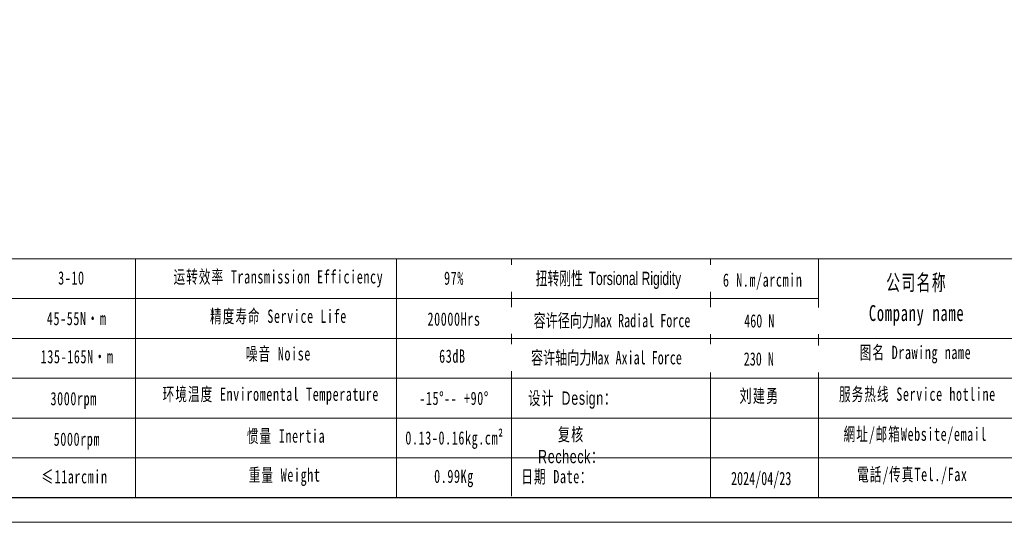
# Model space of a CAD drawing. Header units: millimetres. Extents: x 821 to 1414, y 1003 to 1351.
# Tile 4 of 8: x 968 to 1200, y 1003 to 1121. Entities that reach past the tile are written whole.
import ezdxf

# ---------------------------------------------------------------- set-up
doc = ezdxf.new("R2010")
doc.units = ezdxf.units.MM
doc.layers.add('SLD-0', color=7, linetype='Continuous', lineweight=18)
doc.layers.add('图框_外框线', color=7, linetype='Continuous', lineweight=18)
doc.styles.add('标准', font='txt', dxfattribs={"width": 0.667})

msp = doc.modelspace()

# ---------------------------------------------------------------- linework, layer by layer
at = {"layer": 'SLD-0'}
for p, q in [((995.3524, 1064.6432), (995.3524, 1008.3826)), ((1056.903, 1064.6432), (1056.903, 1008.3762))]:
    msp.add_line(p, q, dxfattribs=at)
at = {"layer": '图框_外框线'}
for p, q in [((864.8783, 1064.6432), (1307.8611, 1064.6432)), ((1083.9904, 1064.6432), (1083.9904, 1008.6883)), ((1130.8783, 1064.6432), (1130.8783, 1008.3762)), ((1156.2956, 1064.6432), (1156.2956, 1008.3762)), ((907.3302, 1055.255), (1156.2956, 1055.255)), ((864.8783, 1045.8669), (1307.8611, 1045.8669)), ((907.3302, 1036.4787), (1307.8611, 1036.4787)), ((907.3302, 1027.0905), (1307.8611, 1027.0905)), ((907.3302, 1017.7024), (1307.8611, 1017.7024))]:
    msp.add_line(p, q, dxfattribs=at)
at = {"layer": '图框_外框线', "color": 3}
msp.add_lwpolyline([(821.3881, 1002.5151), (1313.7222, 1002.5151), (1313.7222, 1350.6657), (821.3881, 1350.6657)], close=True, dxfattribs=at)
at = {"layer": '图框_外框线', "color": 3, "lineweight": 25}
msp.add_lwpolyline([(850.6937, 1008.3762), (1307.8611, 1008.3762), (1307.8611, 1344.8046), (850.6937, 1344.8046)], close=True, dxfattribs=at)

# ---------------------------------------------------------------- texts
at = {"layer": 'SLD-0', "color": 1, "attachment_point": 2, "line_spacing_factor": 1.15057, "style": '标准'}
for s, insert, char_height, width in [('\\T1.1;\\pxqc;3-10', (980.2689, 1061.7008), 3.129388, 13.305506), ('\\T1.1;运转效率 Transmission Efficiency', (1029.0594, 1061.9655), 3.129388, 53.179429), ('\\T1.1;97%', (1070.437, 1061.646), 3.12939, 40.020761), ('\\T1.1;公司名称\\PCompany name', (1179.4553, 1060.9369), 3.755266, 48.618972), ('{\\T1.1;45-55N·m}', (981.5101, 1052.133), 3.129388, 25.91955), ('\\T1.1;精度寿命 Service Life', (1029.0594, 1052.6651), 3.129388, 41.742072), ('\\T1.1;20000Hrs', (1070.437, 1052.0009), 3.129388, 40.020761), ('\\T1.1;噪音 Noise', (1029.0594, 1043.8129), 3.129388, 27.613568), ('\\T1.1;图名 Drawing name', (1179.1986, 1044.1363), 3.129388, 40.020761), ('{\\T1.1;135-165N·m}', (981.6212, 1043.1441), 3.129388, 31.123193), ('\\T1.1;63dB', (1070.0516, 1043.2656), 3.12939, 20.650282), ('\\T1.1;3000rpm', (980.8102, 1033.2465), 3.129388, 21.562756), ('{\\T1.1;环境温度 Enviromental Temperature}', (1027.2653, 1034.2884), 3.129388, 82.171766), ('\\T1.1;-15%%D-- +90%%D', (1070.437, 1033.3138), 3.129388, 26.844762), ('\\T1.1;服务热线 Service hotline', (1179.6423, 1034.296), 3.129388, 44.586973), ('\\T1.1;5000rpm', (981.557, 1023.6911), 3.129388, 68.426611), ('\\T1.1;惯量 Inertia', (1030.8535, 1024.4277), 3.129388, 28.271684), ('{\\T1.1;\\f宋体|b0|i0|c0|p2;0.13-0.16\\f宋体|b0|i0|c134|p2;kg.cm²}', (1070.545, 1023.9793), 3.129388, 63.933471), ('\\T1.1;網址/邮箱Website/email', (1179.1551, 1024.8676), 3.129388, 46.410842), ('\\T1.1;≤11arcmin ', (980.9848, 1014.8329), 3.129388, 24.072771), ('\\T1.1;重量 Weight', (1030.5171, 1015.2394), 3.129388, 24.333515), ('\\T1.1;0.99Kg', (1070.437, 1014.9361), 3.129388, 20.93828), ('\\T1.1;電話/传真Tel./Fax', (1178.4539, 1015.3658), 3.129388, 46.969028)]:
    msp.add_mtext(s, dxfattribs=dict(at, insert=insert, char_height=char_height, width=width))
at = {"layer": 'SLD-0', "color": 1, "attachment_point": 2, "style": '标准'}
for s, insert, char_height, width in [('{\\T1.1;6 N.m/arcmin}', (1143.1806, 1061.2085), 3.129388, 40.020761), ('{\\fSimSun|b0|i0|c134|p2;\\T1.1;设计 \\fArial|b0|i0|c0|p34;Design\\fSimSun|b0|i0|c134|p2;：}', (1098.41, 1033.3591), 3.129388, 20.93828), ('{\\fSimSun|b0|i0|c134|p2;\\T1.1;刘建勇}', (1142.4261, 1033.8824), 3.129388, 20.93828), ('{\\fSimSun|b0|i0|c134|p2;\\T1.1;复核 \\fArial|b0|i0|c0|p34;Recheck\\fSimSun|b0|i0|c134|p2;：}', (1098.0391, 1024.8054), 3.129388, 20.93828), ('{\\T1.1;日期 Date：}', (1094.692, 1014.8614), 3.129388, 20.93828), ('2024/04/23', (1142.829, 1014.4186), 3.12939, 20.93828)]:
    msp.add_mtext(s, dxfattribs=dict(at, insert=insert, char_height=char_height, width=width))

# ---------------------------------------------------------------- next in the draw order: texts
at = {"layer": 'SLD-0', "color": 1, "char_height": 3.129388, "width": 82.171766, "attachment_point": 2, "style": '标准', "bg_fill": 2}
for s, insert in [('{\\f宋体|b0|i0|c134|p2;\\W0.65;扭转刚性 \\fArial|b0|i0|c0|p34;Torsional Rigidity}', (1106.8268, 1061.5895)), ('{\\f宋体|b0|i0|c134|p2;容许径向力Max Radial Force}', (1107.6645, 1051.6546)), ('{\\f宋体|b0|i0|c134|p2;容许轴向力Max Axial Force}', (1106.3606, 1042.8902))]:
    msp.add_mtext(s, dxfattribs=dict(at, insert=insert))

# ---------------------------------------------------------------- next in the draw order: texts
for s, insert in [('{\\fSimSun|b1|i0|c134|p2;\\fSimSun|b1|i0|c0|p2;460\\fSimSun|b1|i0|c134|p2; N}', (1142.3754, 1051.5807)), ('{\\fSimSun|b1|i0|c134|p2;\\fSimSun|b1|i0|c0|p2;23\\fSimSun|b1|i0|c134|p2;0 N}', (1142.2696, 1042.6036))]:
    msp.add_mtext(s, dxfattribs=dict(at, insert=insert))

doc.saveas('drawing.dxf')
